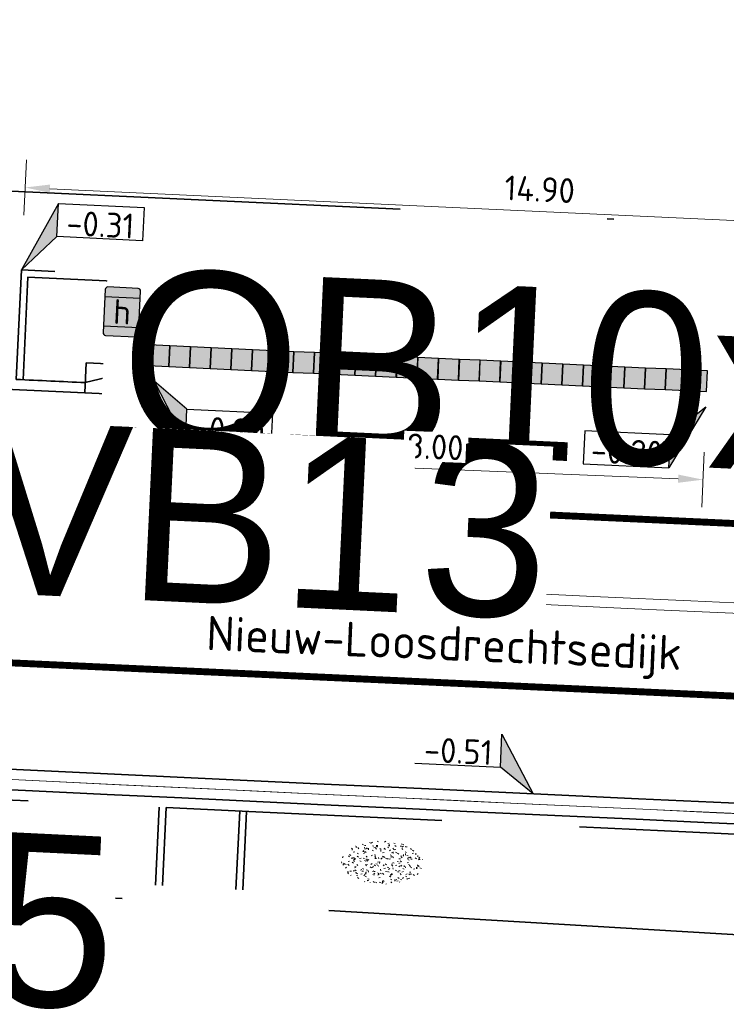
# Model space of a CAD drawing. Header units: metres. Extents: x 0 to 269924, y 0 to 933292.
# Tile 119 of 247: x 133843 to 133853, y 466516 to 466530. Entities that reach past the tile are written whole.
import ezdxf
from ezdxf import colors
from ezdxf.entities.mleader import LeaderData, LeaderLine
from ezdxf.enums import TextEntityAlignment as Align
from ezdxf.math import Vec2, Vec3

# ---------------------------------------------------------------- set-up
doc = ezdxf.new("R2018")
doc.units = ezdxf.units.M
for name, pattern in [('VH-BUSHALTEBAND', [4, 2, -2]), ('VH-OPSLUITBAND_100X200', [16, 8, -2, 4, -2]), ('VH-OPSLUITBAND_150X250', [24, 16, -2, 4, -2]), ('VH-TROTTOIRBAND_130-150', [15, 5, -2, 2, -2, 2, -2]), ('VW-1-1_STREEP', [2, 1, -1]), ('XX-PROJECTGRENS', [18, 12, -3, 0, -3])]:
    doc.linetypes.add(name, pattern=pattern)
doc.layers.add('N-WE-GR-GRAS-S', color=7, linetype='Continuous', lineweight=18, true_color=0x00a500)
for name, color, linetype, lineweight in [('N-WE-KG-GRENS_PROJECT-G', 7, 'XX-PROJECTGRENS', 35), ('N-WE-KL-ET_LS_OV_LICHTMAST-S', 190, 'Continuous', 25), ('N-WE-OG-BEBOUWING_STRAATNAAM-T25', 7, 'Continuous', 25), ('N-WE-VH-GOOT_STRAATBAKSTEEN-G', 170, 'Continuous', 35), ('N-WE-VH-KANTOPSLUITING-T18', 10, 'Continuous', 18), ('N-WE-VH-KANTOPSLUITING_BUSHALTEBAND-G', 30, 'VH-BUSHALTEBAND', 35), ('N-WE-VH-KANTOPSLUITING_OPSLUITBAND_100X200-G', 150, 'VH-OPSLUITBAND_100X200', 35), ('N-WE-VH-KANTOPSLUITING_OPSLUITBAND_150X250-G', 150, 'VH-OPSLUITBAND_150X250', 35), ('N-WE-VH-KANTOPSLUITING_TROTTOIRBAND_130 150-G', 210, 'VH-TROTTOIRBAND_130-150', 35), ('N-WE-VH-KANTOPSLUITING_VERLOOPBAND-T18', 10, 'Continuous', 18), ('N-WE-VH-KANTOPSLUITING_VOORKANTBAND-G', 50, 'Continuous', 35), ('N-WE-VH-M', 7, 'Continuous', 18), ('N-WE-VH-VERHARDING-T18', 10, 'Continuous', 18), ('N-WE-VW-HALTEPAAL-S', 7, 'Continuous', 25), ('N-WE-VW-MARKERING_LANGS_STREEP_11_010-G', 7, 'VW-1-1_STREEP', 13), ('X-XX-AL-HOOGTELABEL-S', 7, 'Continuous', 25), ('X-XX-AL-TEKENBLAD-S', 7, 'Continuous', 25)]:
    doc.layers.add(name, color=color, linetype=linetype, lineweight=lineweight)
doc.layers.add('X-XX-AL-HULPLIJN-G', color=30, linetype='Continuous', lineweight=18, plot=False)
doc.styles.add('NLCS-ISO', font='NLCS-ISO.ttf')
doc.styles.add('NLCS-ISO-M200-T18', font='NLCS-ISO.ttf', dxfattribs={"height": 0.36})
doc.styles.add('NLCS-ISO-M200-T25', font='NLCS-ISO.ttf', dxfattribs={"height": 0.5})
doc.styles.get("Standard").update_dxf_attribs({"font": 'romand.shx'})
doc.dimstyles.new('NLCS-M200-T18-PIJL_L2_H2', dxfattribs={"dimscale": 0.2, "dimtxt": 2.5, "dimasz": 1.8, "dimexe": 2, "dimexo": 2, "dimgap": 0.7, "dimtad": 1, "dimzin": 0, "dimdsep": 46, "dimtxsty": 'NLCS-ISO-M200-T18', "dimcen": 0, "dimdle": 2, "dimclrd": 256, "dimclre": 256, "dimclrt": 10, "dimazin": 0, "dimtfac": 1, "dimtdec": 3, "dimtofl": 0, "dimtmove": 0, "dimatfit": 3, "dimfxl": 2, "dimfxlon": 1, "dimtfillclr": 256, "dimtolj": 1, "dimtzin": 0, "dimlwd": -1, "dimlwe": -1, "dimarcsym": 0})

# ---------------------------------------------------------------- blocks, each defined once
blk = doc.blocks.new('*D181')
at = {"layer": 'Defpoints', "color": 0, "transparency": 16777216}
for p in [(133857.903, 466526.941), (133842.89, 466524.849), (133857.774, 466524.158)]:
    blk.add_point(p, dxfattribs=at)
at = {"layer": 'N-WE-VH-M', "transparency": 16777216}
for p, q in [((133843.001, 466527.232), (133843.038, 466528.031)), ((133843.379, 466527.615), (133857.544, 466526.957)), ((133857.885, 466526.541), (133857.922, 466527.34))]:
    blk.add_line(p, q, dxfattribs=at)
for points in [[(133843.382, 466527.675), (133843.376, 466527.555), (133843.019, 466527.632)], [(133857.547, 466527.017), (133857.541, 466526.897), (133857.903, 466526.941)]]:
    blk.add_solid(points, dxfattribs=at)
at = {"layer": 'N-WE-VH-M', "color": 10, "transparency": 16777216, "insert": (133850.476, 466527.606), "char_height": 0.36, "attachment_point": 5, "rotation": 357.3413, "style": 'NLCS-ISO-M200-T18', "bg_fill": 3, "box_fill_scale": 1.1, "bg_fill_color": 256, "bg_fill_true_color": 13158600, "bg_fill_transparency": 0}
blk.add_mtext('\\A1;14.90', dxfattribs=at)
blk = doc.blocks.new('*D182')
at = {"layer": 'Defpoints', "color": 0, "transparency": 16777216}
for p in [(133844.899, 466524.995), (133852.893, 466524.675), (133852.842, 466523.395)]:
    blk.add_point(p, dxfattribs=at)
at = {"layer": 'N-WE-VH-M', "transparency": 16777216}
for p, q in [((133844.864, 466524.115), (133844.832, 466523.316)), ((133852.858, 466523.795), (133852.826, 466522.995)), ((133845.208, 466523.701), (133852.482, 466523.409))]:
    blk.add_line(p, q, dxfattribs=at)
for points in [[(133845.21, 466523.761), (133845.205, 466523.641), (133844.848, 466523.715)], [(133852.484, 466523.469), (133852.48, 466523.35), (133852.842, 466523.395)]]:
    blk.add_solid(points, dxfattribs=at)
at = {"layer": 'N-WE-VH-M', "color": 10, "transparency": 16777216, "insert": (133848.956, 466523.871), "char_height": 0.36, "attachment_point": 5, "rotation": 357.705, "style": 'NLCS-ISO-M200-T18', "bg_fill": 3, "box_fill_scale": 1.1, "bg_fill_color": 256, "bg_fill_true_color": 13158600, "bg_fill_transparency": 0}
blk.add_mtext('\\A1;8.00', dxfattribs=at)
blk = doc.blocks.new('SVH-VERKEERSTEGEL_300X300_ZWART')
h = blk.add_hatch(color=250)
h.dxf.hatch_style = 1
h.paths.add_polyline_path([(-0.15, -0.3), (0.15, -0.3), (0.15, 0), (-0.15, 0)])
blk.add_3dface([(-0.15, -0.3), (0.15, -0.3), (0.15, 0), (-0.15, 0)])
blk = doc.blocks.new('SVH-VERKEERSTEGEL_300X300_WIT')
at = {"true_color": 0xffffff}
h = blk.add_hatch(color=7, dxfattribs=at)
h.dxf.hatch_style = 1
h.paths.add_polyline_path([(-0.15, -0.3), (0.15, -0.3), (0.15, 0), (-0.15, 0)])
blk.add_3dface([(-0.15, -0.3), (0.15, -0.3), (0.15, 0), (-0.15, 0)])
blk = doc.blocks.new('*U110')
at = {"lineweight": 30, "flags": 106}
blk.add_attdef('OB', text='', height=0.36, dxfattribs=at).set_placement((0, 0.1), align=Align.BOTTOM_CENTER)
blk = doc.blocks.new('*U205')
at = {"lineweight": 30, "flags": 106}
blk.add_attdef('OB', text='', height=0.36, dxfattribs=at).set_placement((0, 0.1), align=Align.BOTTOM_CENTER)
blk = doc.blocks.new('*U213')
for p, q in [((3.411, 4.34), (0, 0)), ((2.925, 1.989), (3.411, 4.34)), ((0, 0), (2.925, 1.989)), ((8.999, 0.732), (2.925, 1.989))]:
    blk.add_line(p, q)
blk.add_lwpolyline([(3.411, 4.34), (9.486, 3.083), (8.999, 0.732)])
blk.add_solid([(3.411, 4.34), (0, 0), (2.925, 1.989)])
at = {"style": 'NLCS-ISO'}
blk.add_attdef('...', text='', height=1.8, rotation=348.30537, dxfattribs=at).set_placement((5.877, 0.95), align=Align.BOTTOM_CENTER)
blk = doc.blocks.new('*U226')
for p, q in [((0, 0), (-3.334, -3.969)), ((-2.848, -1.618), (0, 0)), ((-3.334, -3.969), (-2.848, -1.618)), ((-9.409, -2.711), (-3.334, -3.969))]:
    blk.add_line(p, q)
blk.add_lwpolyline([(-2.848, -1.618), (-8.922, -0.36), (-9.409, -2.711)])
blk.add_solid([(-2.848, -1.618), (0, 0), (-3.334, -3.969)])
at = {"style": 'NLCS-ISO'}
blk.add_attdef('...', text='', height=1.8, rotation=348.30537, dxfattribs=at).set_placement((-6.457, -3.751), align=Align.BOTTOM_CENTER)
blk = doc.blocks.new('*U227')
for p, q in [((2.021, -2.377), (0, 0)), ((0, 0), (1.534, -4.728)), ((1.534, -4.728), (2.021, -2.377)), ((7.609, -5.986), (1.534, -4.728))]:
    blk.add_line(p, q)
blk.add_lwpolyline([(2.021, -2.377), (8.096, -3.635), (7.609, -5.986)])
blk.add_solid([(2.021, -2.377), (0, 0), (1.534, -4.728)])
at = {"style": 'NLCS-ISO'}
blk.add_attdef('...', text='', height=1.8, rotation=348.30537, dxfattribs=at).set_placement((4.487, -5.768), align=Align.BOTTOM_CENTER)
blk = doc.blocks.new('*U517')
for p, q in [((-2.044, 2.27), (-1.558, 4.621)), ((-1.558, 4.621), (0, 0)), ((-8.119, 3.525), (-2.044, 2.27)), ((0, 0), (-2.044, 2.27))]:
    blk.add_line(p, q)
blk.add_solid([(-1.558, 4.621), (0, 0), (-2.044, 2.27)])
at = {"style": 'NLCS-ISO'}
blk.add_attdef('...', text='', height=1.8, rotation=348.3268, dxfattribs=at).set_placement((-5.166, 2.487), align=Align.BOTTOM_CENTER)
blk = doc.blocks.new('*U518')
at = {"layer": 'X-XX-AL-HOOGTELABEL-S', "xscale": 0.2, "yscale": 0.2, "zscale": 0.2, "rotation": 11.58332590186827}
blk.add_blockref('*U517', (0, 0.15), dxfattribs=at).add_auto_attribs({'...': '-0.51'})
blk = doc.blocks.new('*U519')
at = {"layer": 'N-WE-KL-ET_LS_OV_LICHTMAST-S', "color": 0, "linetype": 'ByBlock', "lineweight": -2, "transparency": 16777216, "rotation": 357.3288112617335}
blk.add_blockref('*U518', (133850.373, 466518.69), dxfattribs=at)
blk = doc.blocks.new('SVW-HALTEPAAL-SO')
at = {"true_color": 0xffff00}
h = blk.add_hatch(color=2, dxfattribs=at)
h.dxf.hatch_style = 1
edge = h.paths.add_edge_path()
edge.add_arc((1.09, 1.561), 0.196, 0, 90)
edge.add_line((1.09, 1.757), (-1.09, 1.757))
edge.add_arc((-1.09, 1.561), 0.196, 90, 180)
edge.add_line((-1.286, 1.561), (-1.286, -1.561))
edge.add_arc((-1.09, -1.561), 0.196, 180, 270)
edge.add_line((-1.09, -1.757), (1.09, -1.757))
edge.add_arc((1.09, -1.561), 0.196, 270, 360)
edge.add_line((1.286, -1.561), (1.286, 1.561))
for p, q in [((-1.286, 1.063), (1.286, 1.063)), ((-1.286, -1.063), (1.286, -1.063))]:
    blk.add_line(p, q)
blk.add_lwpolyline([(-1.09, -1.757), (1.09, -1.757, 0.414214), (1.286, -1.561), (1.286, 1.561, 0.414214), (1.09, 1.757), (-1.09, 1.757, 0.414214), (-1.286, 1.561), (-1.286, -1.561, 0.414214)], format="xyb", close=True)
at = {"lineweight": 18, "style": 'NLCS-ISO'}
blk.add_text('h', height=1.8, dxfattribs=at).set_placement((0.019, 0.006), align=Align.MIDDLE_CENTER)
blk = doc.blocks.new('*U639')
at = {"lineweight": 30, "flags": 106}
blk.add_attdef('OB', text='', height=0.36, dxfattribs=at).set_placement((0, 0.1), align=Align.BOTTOM_CENTER)
blk = doc.blocks.new('SGR-GRAS_01-SO')
at = {"ltscale": 0.1}
for p, q in [((-0.576, 0.919), (-0.64, 0.957)), ((-0.562, 0.919), (-0.509, 0.972)), ((-0.212, 0.998), (-0.269, 1.031)), ((0.073, 0.993), (0.138, 1.031)), ((-1.448, 0.644), (-1.521, 0.664)), ((-1.469, 0.576), (-1.482, 0.65)), ((-1.427, 0.476), (-1.354, 0.496)), ((-1.302, 0.761), (-1.324, 0.774)), ((-1.284, 0.684), (-1.278, 0.759)), ((-1.154, 0.647), (-1.207, 0.7)), ((-0.939, 0.84), (-1.004, 0.878)), ((-0.968, 0.512), (-0.915, 0.565)), ((-0.893, 0.496), (-0.965, 0.515)), ((-0.892, 0.812), (-0.817, 0.812)), ((-0.873, 0.655), (-0.886, 0.729)), ((-0.871, 0.625), (-0.799, 0.644)), ((-0.804, 0.474), (-0.869, 0.511)), ((-0.73, 0.647), (-0.783, 0.7)), ((-0.689, 0.607), (-0.682, 0.682)), ((-0.441, 0.553), (-0.506, 0.59)), ((-0.427, 0.785), (-0.499, 0.804)), ((-0.425, 0.706), (-0.36, 0.743)), ((-0.305, 0.647), (-0.358, 0.7)), ((-0.317, 0.812), (-0.242, 0.812)), ((-0.316, 0.774), (-0.244, 0.793)), ((-0.278, 0.735), (-0.291, 0.809)), ((-0.078, 0.632), (-0.143, 0.669)), ((-0.093, 0.53), (-0.087, 0.604)), ((-0.002, 0.47), (0.071, 0.489)), ((0.128, 0.636), (0.056, 0.656)), ((0.119, 0.647), (0.066, 0.7)), ((0.286, 0.711), (0.221, 0.748)), ((0.239, 0.923), (0.312, 0.942)), ((0.258, 0.812), (0.333, 0.812)), ((0.317, 0.814), (0.304, 0.888)), ((0.322, 0.565), (0.375, 0.618)), ((0.429, 0.477), (0.494, 0.514)), ((0.543, 0.647), (0.49, 0.7)), ((0.502, 0.452), (0.509, 0.527)), ((0.594, 0.925), (0.522, 0.945)), ((0.554, 0.619), (0.626, 0.638)), ((0.649, 0.79), (0.584, 0.827)), ((0.684, 0.487), (0.611, 0.507)), ((0.833, 0.812), (0.908, 0.812)), ((0.912, 0.894), (0.907, 0.925)), ((0.967, 0.647), (0.914, 0.7)), ((0.927, 0.764), (0.992, 0.802)), ((1.012, 0.869), (0.947, 0.906)), ((1.15, 0.777), (1.077, 0.796)), ((1.147, 0.502), (1.082, 0.54)), ((1.109, 0.767), (1.182, 0.787)), ((1.392, 0.647), (1.339, 0.7)), ((1.424, 0.463), (1.496, 0.483)), ((1.51, 0.581), (1.445, 0.619)), ((1.607, 0.407), (1.594, 0.481)), ((-1.964, -0.07), (-1.977, 0.004)), ((-1.93, 0.188), (-1.925, 0.244)), ((-1.893, 0.237), (-1.921, 0.253)), ((-1.668, 0.023), (-1.595, 0.043)), ((-1.596, 0.241), (-1.649, 0.294)), ((-1.53, 0.316), (-1.595, 0.353)), ((-1.517, 0.187), (-1.442, 0.187)), ((-1.358, 0.206), (-1.431, 0.226)), ((-1.421, 0.131), (-1.356, 0.168)), ((-1.369, 0.009), (-1.382, 0.083)), ((-1.375, 0.106), (-1.322, 0.159)), ((-1.334, 0.111), (-1.328, 0.186)), ((-1.167, 0.395), (-1.232, 0.432)), ((-1.172, 0.241), (-1.225, 0.294)), ((-1.112, 0.172), (-1.04, 0.192)), ((-1.032, 0.028), (-1.097, 0.066)), ((-0.942, 0.187), (-0.867, 0.187)), ((-0.923, 0.418), (-0.858, 0.456)), ((-0.803, 0.057), (-0.875, 0.077)), ((-0.747, 0.241), (-0.8, 0.294)), ((-0.773, 0.089), (-0.786, 0.163)), ((-0.739, 0.034), (-0.732, 0.109)), ((-0.669, 0.107), (-0.734, 0.145)), ((-0.557, 0.321), (-0.485, 0.34)), ((-0.337, 0.347), (-0.41, 0.366)), ((-0.323, 0.241), (-0.376, 0.294)), ((-0.306, 0.186), (-0.371, 0.224)), ((-0.367, 0.187), (-0.292, 0.187)), ((-0.243, 0.017), (-0.17, 0.036)), ((-0.178, 0.169), (-0.191, 0.242)), ((-0.143, -0.043), (-0.137, 0.032)), ((-0.085, 0.159), (-0.032, 0.212)), ((-0.069, 0.189), (-0.004, 0.227)), ((0.057, 0.265), (-0.008, 0.303)), ((0.101, 0.241), (0.048, 0.294)), ((0.218, 0.198), (0.146, 0.217)), ((0.208, 0.187), (0.283, 0.187)), ((0.313, 0.166), (0.385, 0.185)), ((0.42, 0.344), (0.355, 0.382)), ((0.417, 0.248), (0.404, 0.322)), ((0.526, 0.241), (0.472, 0.294)), ((0.555, -0.022), (0.49, 0.015)), ((0.774, 0.049), (0.701, 0.069)), ((0.784, 0.423), (0.719, 0.461)), ((0.783, 0.187), (0.858, 0.187)), ((0.918, 0.057), (0.853, 0.094)), ((0.868, 0.315), (0.941, 0.334)), ((0.95, 0.241), (0.897, 0.294)), ((1.012, 0.328), (0.999, 0.402)), ((1.098, 0.375), (1.104, 0.45)), ((1.239, 0.338), (1.167, 0.358)), ((1.183, 0.011), (1.255, 0.03)), ((1.206, 0.212), (1.259, 0.265)), ((1.282, 0.136), (1.217, 0.173)), ((1.283, 0.248), (1.348, 0.286)), ((1.374, 0.241), (1.321, 0.294)), ((1.358, 0.187), (1.433, 0.187)), ((1.645, 0.215), (1.58, 0.252)), ((1.693, 0.298), (1.7, 0.373)), ((1.795, 0.19), (1.722, 0.209)), ((1.738, 0.159), (1.81, 0.179)), ((1.798, 0.241), (1.745, 0.294)), ((1.933, 0.187), (1.948, 0.187)), ((-1.918, -0.157), (-1.854, -0.119)), ((-1.824, -0.083), (-1.897, -0.064)), ((-1.759, -0.13), (-1.823, -0.092)), ((-1.782, -0.301), (-1.729, -0.248)), ((-1.624, -0.496), (-1.689, -0.459)), ((-1.613, -0.166), (-1.667, -0.113)), ((-1.567, -0.438), (-1.492, -0.438)), ((-1.395, -0.051), (-1.46, -0.013)), ((-1.385, -0.462), (-1.378, -0.387)), ((-1.353, -0.281), (-1.281, -0.261)), ((-1.269, -0.232), (-1.341, -0.212)), ((-1.261, -0.417), (-1.326, -0.38)), ((-1.189, -0.166), (-1.242, -0.113)), ((-1.065, -0.386), (-1, -0.348)), ((-0.992, -0.438), (-0.917, -0.438)), ((-0.897, -0.338), (-0.962, -0.301)), ((-0.765, -0.166), (-0.818, -0.113)), ((-0.798, -0.132), (-0.726, -0.112)), ((-0.789, -0.539), (-0.782, -0.464)), ((-0.713, -0.381), (-0.786, -0.361)), ((-0.674, -0.477), (-0.687, -0.403)), ((-0.534, -0.259), (-0.599, -0.222)), ((-0.567, -0.098), (-0.502, -0.061)), ((-0.491, -0.248), (-0.438, -0.195)), ((-0.484, -0.436), (-0.411, -0.416)), ((-0.417, -0.438), (-0.342, -0.438)), ((-0.341, -0.166), (-0.394, -0.113)), ((-0.248, -0.091), (-0.32, -0.072)), ((-0.171, -0.18), (-0.236, -0.143)), ((-0.078, -0.398), (-0.091, -0.324)), ((0.084, -0.166), (0.031, -0.113)), ((0.072, -0.287), (0.144, -0.268)), ((0.192, -0.101), (0.127, -0.064)), ((0.158, -0.438), (0.233, -0.438)), ((0.308, -0.24), (0.235, -0.221)), ((0.327, -0.468), (0.262, -0.43)), ((0.287, -0.327), (0.352, -0.289)), ((0.452, -0.12), (0.459, -0.046)), ((0.508, -0.166), (0.455, -0.113)), ((0.517, -0.318), (0.504, -0.244)), ((0.69, -0.389), (0.625, -0.351)), ((0.627, -0.138), (0.7, -0.119)), ((0.733, -0.438), (0.808, -0.438)), ((0.785, -0.039), (0.85, -0.002)), ((0.863, -0.389), (0.791, -0.37)), ((0.799, -0.195), (0.852, -0.142)), ((0.932, -0.166), (0.879, -0.113)), ((0.942, -0.442), (1.014, -0.423)), ((1.053, -0.31), (0.988, -0.272)), ((1.048, -0.198), (1.054, -0.123)), ((1.112, -0.239), (1.099, -0.165)), ((1.329, -0.1), (1.256, -0.08)), ((1.356, -0.166), (1.303, -0.113)), ((1.308, -0.438), (1.383, -0.438)), ((1.416, -0.231), (1.351, -0.193)), ((1.497, -0.293), (1.569, -0.274)), ((1.639, -0.268), (1.704, -0.231)), ((1.643, -0.275), (1.65, -0.2)), ((1.707, -0.159), (1.694, -0.085)), ((1.779, -0.152), (1.715, -0.114)), ((1.781, -0.166), (1.728, -0.113)), ((1.884, -0.248), (1.812, -0.229)), ((-1.631, -0.572), (-1.684, -0.519)), ((-1.535, -0.657), (-1.498, -0.636)), ((-1.269, -0.557), (-1.282, -0.483)), ((-1.207, -0.572), (-1.26, -0.519)), ((-1.179, -0.67), (-1.252, -0.651)), ((-1.126, -0.784), (-1.191, -0.746)), ((-1.039, -0.585), (-0.967, -0.565)), ((-0.898, -0.654), (-0.845, -0.601)), ((-0.836, -0.943), (-0.853, -0.926)), ((-0.783, -0.572), (-0.836, -0.519)), ((-0.763, -0.705), (-0.828, -0.667)), ((-0.725, -0.889), (-0.652, -0.869)), ((-0.709, -0.902), (-0.644, -0.864)), ((-0.624, -0.819), (-0.696, -0.799)), ((-0.399, -0.626), (-0.464, -0.588)), ((-0.376, -0.979), (-0.429, -0.926)), ((-0.358, -0.572), (-0.411, -0.519)), ((-0.158, -0.529), (-0.23, -0.51)), ((-0.211, -0.614), (-0.146, -0.577)), ((-0.193, -0.616), (-0.187, -0.541)), ((-0.169, -0.74), (-0.097, -0.72)), ((-0.068, -0.968), (-0.141, -0.948)), ((-0.036, -0.547), (-0.101, -0.509)), ((0.048, -0.979), (-0.005, -0.926)), ((0.021, -0.964), (0.008, -0.89)), ((0.066, -0.572), (0.013, -0.519)), ((0.099, -0.913), (0.034, -0.876)), ((0.397, -0.678), (0.325, -0.659)), ((0.386, -0.591), (0.459, -0.572)), ((0.393, -0.601), (0.446, -0.548)), ((0.462, -0.834), (0.397, -0.797)), ((0.402, -0.693), (0.409, -0.618)), ((0.472, -0.979), (0.419, -0.926)), ((0.49, -0.572), (0.437, -0.519)), ((0.617, -0.884), (0.604, -0.81)), ((0.643, -0.843), (0.708, -0.806)), ((0.701, -0.895), (0.773, -0.876)), ((0.825, -0.755), (0.76, -0.718)), ((0.856, -0.938), (0.844, -0.926)), ((0.914, -0.572), (0.861, -0.519)), ((0.953, -0.827), (0.88, -0.808)), ((0.998, -0.77), (1.004, -0.696)), ((1.188, -0.676), (1.123, -0.639)), ((1.141, -0.556), (1.206, -0.518)), ((1.212, -0.805), (1.199, -0.731)), ((1.256, -0.746), (1.328, -0.727)), ((1.339, -0.572), (1.286, -0.519)), ((1.419, -0.538), (1.346, -0.518)), ((1.551, -0.597), (1.486, -0.56)), ((1.684, -0.547), (1.736, -0.495)), ((1.713, -0.522), (1.71, -0.519)), ((-0.582, -0.994), (-0.587, -0.97)), ((-0.265, -0.992), (-0.33, -0.955)), ((-0.014, -1.008), (0.039, -0.955)), ((0.172, -1.037), (0.218, -1.024))]:
    blk.add_line(p, q, dxfattribs=at)
at = {"ltscale": 0.1, "style": 'NLCS-ISO'}
blk.add_attdef('TYPE', text='', height=0.5, dxfattribs=at).set_placement((3.471, -0.016), align=Align.MIDDLE_CENTER)

msp = doc.modelspace()

# ---------------------------------------------------------------- linework, layer by layer
at = {"layer": 'N-WE-VH-GOOT_STRAATBAKSTEEN-G'}
msp.add_lwpolyline([(133341.192, 466538.034), (133548.299, 466533.099), (133604.484, 466532.752, -0.012398), (133694.641, 466528.294), (133747.111, 466524.328, 0.006097), (133941.572, 466515.108, 0.02139), (134085.33, 466514.138, 0.018724), (134137.889, 466519.445, 0.007401), (134227.449, 466531.463), (134342.22, 466547.549), (134354.896, 466549.127)], format="xyb", dxfattribs=at)
at = {"layer": 'N-WE-VH-KANTOPSLUITING_BUSHALTEBAND-G'}
msp.add_lwpolyline([(133853.892, 466524.626), (133843.903, 466525.091)], dxfattribs=at)
at = {"layer": 'N-WE-VH-KANTOPSLUITING_OPSLUITBAND_100X200-G', "flags": 128}
for points in [[(133857.774, 466524.159), (133857.848, 466525.743), (133842.964, 466526.437), (133842.89, 466524.849)], [(133844.908, 466517.513), (133844.962, 466518.644)], [(133846.172, 466517.448), (133846.228, 466518.584)]]:
    msp.add_lwpolyline(points, dxfattribs=at)
at = {"layer": 'N-WE-VH-KANTOPSLUITING_OPSLUITBAND_150X250-G', "flags": 128}
msp.add_lwpolyline([(133803.113, 466520.735, 0.00434), (133941.553, 466514.658, 0.021391), (134085.352, 466513.689, 0.018725), (134137.947, 466518.998, 0.0074), (134227.513, 466531.018), (134342.279, 466547.103), (134357.862, 466549.043), (134370.399, 466550.491), (134396.702, 466553.651), (134410.894, 466555.167), (134423.677, 466556.499), (134434.291, 466557.562), (134443.264, 466558.511), (134460.798, 466560.369), (134480.489, 466562.873), (134486.856, 466563.749), (134497.101, 466565.414), (134501.62, 466566.211)], format="xyb", dxfattribs=at)
at = {"layer": 'N-WE-VH-KANTOPSLUITING_TROTTOIRBAND_130 150-G', "flags": 128}
msp.add_lwpolyline([(133842.89, 466524.849, 0.000031), (133843.889, 466524.802)], format="xyb", dxfattribs=at)
at = {"layer": 'N-WE-VH-KANTOPSLUITING_VOORKANTBAND-G'}
for p, q in [((133843.903, 466525.091), (133843.882, 466524.652)), ((133843.889, 466524.802), (133844.902, 466525.045)), ((133844.902, 466525.045), (133844.881, 466524.605)), ((133852.893, 466524.672), (133852.872, 466524.233)), ((133852.893, 466524.665), (133853.878, 466524.336))]:
    msp.add_line(p, q, dxfattribs=at)
at = {"layer": 'N-WE-VH-KANTOPSLUITING_VOORKANTBAND-G', "flags": 128}
msp.add_lwpolyline([(133803.121, 466520.885, 0.00434), (133941.56, 466514.808, 0.02139), (134085.345, 466513.838, 0.018725), (134137.927, 466519.147, 0.0074), (134227.492, 466531.166), (134342.26, 466547.251), (134357.844, 466549.192), (134370.381, 466550.64), (134396.685, 466553.8), (134410.879, 466555.316), (134423.662, 466556.648), (134434.337, 466557.718), (134443.187, 466558.654), (134460.781, 466560.518), (134480.47, 466563.022), (134486.834, 466563.897), (134497.076, 466565.562), (134611.302, 466585.708), (134638.644, 466590.605), (134674.736, 466596.922), (134713.523, 466603.885), (134725.136, 466605.892), (134795.068, 466617.445), (134824.131, 466622.682)], format="xyb", dxfattribs=at)
at = {"layer": 'N-WE-VH-KANTOPSLUITING_VOORKANTBAND-G'}
msp.add_lwpolyline([(133857.674, 466524.163), (133857.743, 466525.647), (133843.06, 466526.332), (133842.99, 466524.844)], dxfattribs=at)
at = {"layer": 'N-WE-VH-KANTOPSLUITING_VOORKANTBAND-G', "flags": 128}
for points in [[(133841.884, 466524.744), (133843.882, 466524.652), (133857.867, 466524), (133862.862, 466523.773)], [(133845.008, 466517.508), (133845.062, 466518.639)], [(133846.072, 466517.453), (133846.129, 466518.589)]]:
    msp.add_lwpolyline(points, dxfattribs=at)
at = {"layer": 'N-WE-VW-MARKERING_LANGS_STREEP_11_010-G', "ltscale": 5, "const_width": 0.1, "flags": 128}
for points in [[(133770.22, 466526.99, 0.00538), (133941.742, 466519.104, 0.021386), (134085.132, 466518.133, 0.018719), (134137.377, 466523.412, 0.002456), (134167.103, 466527.102, 0.002456)], [(134167.43, 466524.623, -0.002455), (134137.697, 466520.933, -0.018722), (134085.256, 466515.636, -0.021389), (133941.636, 466516.606, -0.00538), (133770.074, 466524.494, -0.00538)]]:
    msp.add_lwpolyline(points, format="xyb", dxfattribs=at)
at = {"layer": 'X-XX-AL-HULPLIJN-G'}
for points in [[(133341.257, 466540.784), (133548.34, 466535.849), (133604.526, 466535.502, -0.012402), (133694.847, 466531.036), (133747.296, 466527.072, 0.006097), (133941.689, 466517.855, 0.021388), (134085.194, 466516.885, 0.006155), (134102.446, 466518.191, 0.006155)], [(134167.251, 466526.012, -0.002456), (134137.518, 466522.321, -0.01872), (134085.186, 466517.035, -0.021387), (133941.695, 466518.005, -0.005255), (133774.149, 466525.666, -0.005255)], [(133818.411, 466520.245, 0.003861), (133941.566, 466514.958, 0.02139), (134085.337, 466513.988, 0.006169), (134102.701, 466515.302)]]:
    msp.add_lwpolyline(points, format="xyb", dxfattribs=at)
at = {"layer": 'X-XX-AL-HULPLIJN-G', "flags": 128}
msp.add_lwpolyline([(133770.307, 466528.488, 0.002309), (133843.882, 466524.652), (133857.867, 466524), (133862.862, 466523.773, 0.002476), (133941.805, 466520.603, 0.0128), (134027.55, 466518.549, 0.0128)], format="xyb", dxfattribs=at)

# ---------------------------------------------------------------- block references
at = {"layer": 'N-WE-GR-GRAS-S', "xscale": 0.2999999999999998, "yscale": 0.2999999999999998, "zscale": 0.2999999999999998, "rotation": 359}
msp.add_blockref('SGR-GRAS_01-SO', (133848.198, 466517.843), dxfattribs=at)
at = {"layer": 'N-WE-KL-ET_LS_OV_LICHTMAST-S'}
msp.add_blockref('*U519', (0, 0), dxfattribs=at)
at = {"layer": 'N-WE-VH-KANTOPSLUITING-T18'}
ref = msp.add_blockref('*U110', (133844.463, 466526.367), dxfattribs=dict(at, rotation=357.3305234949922))
lines = msp.add_mtext('OB10x30', dxfattribs={"layer": '0', "insert": (133844.467, 466526.467), "char_height": 2.5, "attachment_point": 1, "rotation": 357.3305, "bg_fill": 3, "box_fill_scale": 1.1, "bg_fill_color": 256, "bg_fill_transparency": 0})
ref.add_attrib('OB', '', (133844.467, 466526.467), dxfattribs={"flags": 40}).embed_mtext(lines)
ref = msp.add_blockref('*U110', (133835.851, 466518.52), dxfattribs=dict(at, rotation=357.2247638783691))
lines = msp.add_mtext('OB15', dxfattribs={"layer": '0', "insert": (133835.856, 466518.62), "char_height": 2.5, "attachment_point": 1, "rotation": 357.2248, "bg_fill": 3, "box_fill_scale": 1.1, "bg_fill_color": 256, "bg_fill_transparency": 0})
ref.add_attrib('OB', '', (133835.856, 466518.62), dxfattribs={"flags": 24}).embed_mtext(lines)
at = {"layer": 'N-WE-VH-KANTOPSLUITING_VERLOOPBAND-T18'}
ref = msp.add_blockref('*U205', (133844.356, 466524.069), dxfattribs=dict(at, rotation=357.3305234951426))
lines = msp.add_mtext('VB3', dxfattribs={"layer": '0', "insert": (133844.36, 466524.169), "char_height": 2.5, "attachment_point": 1, "rotation": 357.3305, "bg_fill": 3, "box_fill_scale": 1, "bg_fill_color": 256, "bg_fill_transparency": 0})
ref.add_attrib('OB', '', (133844.36, 466524.169), dxfattribs={"flags": 60}).embed_mtext(lines)
at = {"layer": 'X-XX-AL-HOOGTELABEL-S', "xscale": 0.2, "yscale": 0.2, "zscale": 0.2, "rotation": 8.912449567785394}
for name, p, values in [('*U213', (133842.964, 466526.437), {'...': '-0.31'}), ('*U227', (133844.891, 466524.825), {'...': '-0.20'}), ('*U226', (133852.883, 466524.452), {'...': '-0.20'})]:
    msp.add_blockref(name, p, dxfattribs=at).add_auto_attribs(values)
at = {"layer": 'X-XX-AL-TEKENBLAD-S', "rotation": 357.3305234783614}
for name, p in [('SVH-VERKEERSTEGEL_300X300_ZWART', (133844.965, 466525.342)), ('SVH-VERKEERSTEGEL_300X300_WIT', (133845.265, 466525.328)), ('SVH-VERKEERSTEGEL_300X300_ZWART', (133845.565, 466525.314)), ('SVH-VERKEERSTEGEL_300X300_WIT', (133845.865, 466525.3)), ('SVH-VERKEERSTEGEL_300X300_ZWART', (133846.164, 466525.286)), ('SVH-VERKEERSTEGEL_300X300_WIT', (133846.464, 466525.272)), ('SVH-VERKEERSTEGEL_300X300_ZWART', (133846.764, 466525.258)), ('SVH-VERKEERSTEGEL_300X300_WIT', (133847.063, 466525.244)), ('SVH-VERKEERSTEGEL_300X300_ZWART', (133847.363, 466525.23)), ('SVH-VERKEERSTEGEL_300X300_WIT', (133847.663, 466525.216)), ('SVH-VERKEERSTEGEL_300X300_ZWART', (133847.962, 466525.202)), ('SVH-VERKEERSTEGEL_300X300_WIT', (133848.262, 466525.188)), ('SVH-VERKEERSTEGEL_300X300_ZWART', (133848.562, 466525.174)), ('SVH-VERKEERSTEGEL_300X300_WIT', (133848.861, 466525.16)), ('SVH-VERKEERSTEGEL_300X300_ZWART', (133849.161, 466525.147)), ('SVH-VERKEERSTEGEL_300X300_WIT', (133849.461, 466525.133)), ('SVH-VERKEERSTEGEL_300X300_ZWART', (133849.76, 466525.119)), ('SVH-VERKEERSTEGEL_300X300_WIT', (133850.06, 466525.105)), ('SVH-VERKEERSTEGEL_300X300_ZWART', (133850.36, 466525.091)), ('SVH-VERKEERSTEGEL_300X300_WIT', (133850.659, 466525.077)), ('SVH-VERKEERSTEGEL_300X300_ZWART', (133850.959, 466525.063)), ('SVH-VERKEERSTEGEL_300X300_WIT', (133851.259, 466525.049)), ('SVH-VERKEERSTEGEL_300X300_ZWART', (133851.558, 466525.035)), ('SVH-VERKEERSTEGEL_300X300_WIT', (133851.858, 466525.021)), ('SVH-VERKEERSTEGEL_300X300_ZWART', (133852.158, 466525.007)), ('SVH-VERKEERSTEGEL_300X300_WIT', (133852.457, 466524.993)), ('SVH-VERKEERSTEGEL_300X300_ZWART', (133852.757, 466524.979))]:
    msp.add_blockref(name, p, dxfattribs=at)

# ---------------------------------------------------------------- texts
at = {"layer": 'N-WE-OG-BEBOUWING_STRAATNAAM-T25', "style": 'NLCS-ISO-M200-T25'}
msp.add_text('Nieuw-Loosdrechtsedijk', height=0.5, rotation=357.6, dxfattribs=at).set_placement((133849.091, 466521.028), align=Align.MIDDLE_CENTER)

# ---------------------------------------------------------------- leaders
at = {"layer": 'N-WE-VH-VERHARDING-T18'}
ml = msp.add_multileader_mtext('Standard', dxfattribs=at)
ml.set_content('', color=256, style='NLCS-ISO-M200-T18')
ml.set_leader_properties(color=256, linetype='ByLayer', lineweight=-1)
ml.build(insert=Vec2(0, 0))
ml.multileader.update_dxf_attribs({"has_dogleg": 0, "text_left_attachment_type": 5, "text_right_attachment_type": 5, "dogleg_length": 0.36, "arrow_head_size": 0.36})
ctx = ml.context
ctx.base_point, ctx.char_height, ctx.arrow_head_size, ctx.landing_gap_size, ctx.plane_origin = Vec3(135697.392, 466805.766), 0.36, 0.36, 0.18, Vec3(135695.697, 466805.189)
ctx.left_attachment, ctx.right_attachment = 5, 5
notes = []
notes.append((ctx, [(0, (0, 0, 0), (0, 0), (1, 0), 1, [])]))
ctx.mtext.insert, ctx.mtext.rotation, ctx.mtext.flow_direction = Vec3(135697.572, 466806.126), -0.147529, 5
for ctx, leaders in notes:
    for number, flags, end, landing, length, lines in leaders:
        leader = LeaderData()
        leader.index, (leader.has_last_leader_line, leader.has_dogleg_vector, leader.attachment_direction) = number, flags
        leader.last_leader_point, leader.dogleg_vector, leader.dogleg_length = Vec3(end), Vec3(landing), length
        for number, points, colour, breaks in lines:
            line = LeaderLine()
            line.index, line.vertices, line.color, line.breaks = number, Vec3.list(points), colors.encode_raw_color(colour), breaks
            leader.lines.append(line)
        ctx.leaders.append(leader)

# ---------------------------------------------------------------- next in the draw order: dimensions: what is measured, and where the dimension line sits
at = {"layer": 'N-WE-VH-M'}
dim = msp.add_linear_dim(base=(133852.842, 466523.395), p1=(133844.899, 466524.995), p2=(133852.893, 466524.675), angle=357.705, dimstyle='NLCS-M200-T18-PIJL_L2_H2', override={"dimtfill": 1}, dxfattribs=at)
dim.commit()
dim.dimension.update_dxf_attribs({"geometry": '*D182', "text_midpoint": (133848.944, 466523.551), "dimtype": 161})

# ---------------------------------------------------------------- next in the draw order: dimensions: what is measured, and where the dimension line sits
dim = msp.add_aligned_dim(p1=(133842.89, 466524.849), p2=(133857.774, 466524.158), distance=2.785, dimstyle='NLCS-M200-T18-PIJL_L2_H2', override={"dimtfill": 1}, dxfattribs=at)
dim.commit()
dim.dimension.update_dxf_attribs({"geometry": '*D181', "text_midpoint": (133850.476, 466527.606)})

# ---------------------------------------------------------------- next in the draw order: linework, layer by layer
at = {"layer": 'N-WE-KG-GRENS_PROJECT-G', "flags": 128}
msp.add_lwpolyline([(133942.152, 466524.013), (133955.533, 466522.507), (133956.145, 466521.626), (133962.811, 466521.355), (133963.543, 466522.67), (133965.054, 466522.563), (133965.551, 466521.193), (133981.5, 466520.334), (133981.565, 466520.896), (133982.028, 466520.86), (133994.134, 466520.33), (133994.151, 466519.671), (134009.067, 466519.478), (134013.911, 466519.512), (134027.732, 466519.636), (134028.693, 466519.554), (134034.796, 466519.611), (134050.86, 466519.659), (134068.501, 466520.152), (134071.254, 466520.237), (134077.26, 466520.692), (134094.041, 466522.635), (134101.385, 466523.282), (134101.428, 466523.91), (134128.995, 466527.092), (134141.938, 466528.627), (134148.421, 466529.392), (134148.476, 466529.087), (134157.108, 466530.24), (134157.762, 466530.339), (134157.953, 466529.076), (134163.706, 466529.946), (134172.69, 466531.055), (134201.838, 466535.069), (134202.197, 466534.878), (134203.304, 466535.042), (134208.161, 466535.722), (134214.682, 466536.673), (134215.15, 466536.846), (134235.766, 466539.754), (134239.587, 466540.449), (134251.117, 466542.218), (134251.536, 466542.09), (134264.479, 466543.833), (134264.487, 466544.317), (134273.56, 466545.641), (134273.608, 466545.287), (134285.679, 466546.863), (134299.118, 466548.971), (134309.192, 466550.345), (134329.805, 466553.659), (134341.526, 466555.206), (134346.97, 466556.112), (134351.977, 466556.025), (134358.949, 466556.887), (134359.186, 466557.313), (134365.426, 466557.917), (134389.225, 466560.758), (134395.395, 466561.519), (134400.633, 466562.019), (134418.638, 466563.907), (134426.404, 466566.343), (134432.472, 466567.14), (134437.532, 466567.422), (134444.848, 466568.25), (134448.277, 466568.388), (134484.594, 466572.762), (134486.539, 466572.966), (134490.599, 466573.546), (134498.499, 466574.536), (134514.318, 466576.701), (134542.397, 466581.367), (134546.702, 466582.122), (134551.593, 466582.441), (134551.871, 466583.179), (134557.906, 466584.406), (134558.276, 466584.115), (134567.36, 466586.004), (134582.717, 466588.715), (134583.108, 466588.972), (134590.444, 466590.398), (134630.038, 466598.271), (134633.264, 466598.923), (134632.087, 466604.993), (134646.051, 466607.537), (134647.414, 466607.429), (134666.972, 466611.405), (134675.342, 466617.463), (134674.819, 466607.593), (134696.995, 466610.537), (134702.172, 466611.327), (134706.525, 466612.071), (134709.085, 466612.323), (134712.087, 466612.776), (134715, 466613.203), (134716.349, 466613.229), (134723.364, 466613.968), (134738.981, 466616.639), (134746.062, 466617.28), (134746.09, 466616.641), (134760.121, 466618.861), (134759.993, 466619.829), (134768.446, 466621.137), (134784.615, 466623.738), (134787.541, 466625.072), (134796.772, 466626.479), (134796.899, 466625.715), (134813.878, 466628.545), (134820.226, 466629.584), (134847.68, 466634.234), (134881.79, 466639.204), (134881.926, 466639.532), (134884.43, 466640.009), (134893.797, 466641.711), (134903.085, 466643.328), (134904.138, 466643.527), (134920.265, 466646.374), (134921.332, 466646.578), (134937.367, 466649.518), (134938.501, 466649.708), (134961.555, 466654.096), (134967.764, 466655.262), (134974.722, 466656.563), (134984.23, 466658.491), (134992.023, 466659.998), (134995.809, 466660.766), (135000.442, 466661.693), (135009.695, 466663.648), (135010.659, 466663.869), (135018.832, 466665.618), (135021.92, 466666.314), (135034.093, 466668.943), (135034.161, 466668.769), (135043.8, 466670.832), (135059.084, 466674.02), (135068.771, 466676.078), (135083.089, 466679.034), (135091.902, 466680.993), (135097.488, 466682.166), (135104.831, 466683.651), (135116.534, 466686.231), (135119.892, 466686.792), (135126.3, 466688.013), (135127.347, 466688.196), (135130.448, 466688.891), (135135.602, 466689.887), (135140.19, 466691.518), (135166.592, 466696.94), (135182.368, 466700.724), (135201.902, 466704.748), (135203.941, 466705.082), (135209.867, 466705.957), (135217.801, 466707.782), (135228.821, 466709.933), (135242.391, 466712.598), (135277.698, 466719.723), (135279.457, 466720.111), (135279.55, 466721.578), (135288.178, 466723.073), (135350.963, 466735.305), (135501.986, 466763.685), (135501.162, 466761.839), (135525.132, 466766.833), (135533.639, 466768.672), (135569.042, 466775.188), (135582.767, 466777.378), (135584.022, 466777.634), (135585.675, 466776.264, 0.01918), (135652.451, 466792.01), (135652.891, 466793.457), (135660.981, 466795.919), (135661.574, 466796.074), (135664.481, 466796.836), (135665.946, 466796.651), (135673.558, 466799.328), (135680.977, 466801.739), (135687.276, 466804.201), (135692.547, 466806.295), (135705.432, 466809.743), (135712.094, 466810.706), (135728.145, 466817.035), (135760.285, 466825.832), (135773.458, 466829.179), (135789.116, 466834.08), (135813.029, 466842.892), (135823.352, 466846.718), (135839.426, 466852.91), (135860.96, 466860.89), (135867.928, 466863.26), (135895.199, 466872.784), (135899.312, 466861.8), (135873.359, 466852.082), (135873.188, 466848.843), (135867.814, 466846.669), (135856.104, 466842.036), (135847.253, 466838.505), (135830.033, 466832.514), (135818.854, 466828.652), (135812.865, 466826.949), (135808.959, 466825.804), (135805.053, 466824.658), (135770.731, 466814.307), (135766.971, 466812.016), (135761.879, 466808.079), (135757.591, 466807.133), (135743.839, 466803.566), (135724.075, 466798.35), (135721.275, 466798.229), (135720.422, 466801.401), (135715.133, 466799.834), (135698.553, 466794.754), (135698.279, 466793.693), (135686.038, 466790.352), (135686.038, 466789.248), (135686.038, 466787.562), (135681.985, 466786.092), (135677.719, 466785.319), (135623.458, 466770.711), (135607.41, 466767.662), (135584.355, 466763.142), (135577.091, 466761.475), (135570.47, 466760.803), (135524.714, 466753.103), (135522.642, 466752.878), (135515.666, 466751.661), (135498.388, 466748.218), (135460.498, 466741.759), (135438.515, 466737.953), (135402.134, 466731.048), (135401.842, 466732.671), (135396.111, 466731.637), (135390.927, 466730.659), (135374.008, 466727.423), (135342.463, 466720.896), (135337.831, 466720.249), (135332.781, 466719.412), (135316.41, 466716.549), (135312.764, 466716.512), (135301.04, 466714.003), (135296.667, 466713.077), (135288.078, 466711.338), (135288.031, 466710.414), (135288.066, 466708.643), (135283.612, 466707.738), (135244.114, 466700.084), (135242.59, 466702.114), (135218.779, 466697.088), (135216.4, 466696.736), (135207.126, 466694.996), (135197.842, 466693.22), (135196.987, 466690.777), (135188.214, 466689.009), (135186.218, 466690.919), (135157.953, 466685.339), (135157.545, 466682.623), (135152.388, 466681.564), (135151.517, 466683.806), (135135.729, 466680.62), (135134.464, 466677.149), (135128.184, 466675.854), (135125.788, 466678.571), (135109.606, 466675.114), (135107.871, 466673.543), (135107.871, 466672.134), (135099.469, 466670.442), (135080.265, 466666.625), (135079.406, 466666.151), (135069.61, 466664.202), (135057.638, 466661.759), (135035.803, 466657.155), (135033.723, 466658.689), (135013.618, 466654.679), (135014.198, 466652.086), (135012.612, 466651.731), (135012.176, 466654.16), (134999.525, 466651.581), (134981.058, 466648.065), (134978.74, 466647.609), (134978.586, 466647.723), (134973.29, 466646.777), (134967.912, 466645.754), (134966.071, 466645.409), (134952.75, 466642.776), (134952.592, 466643.577), (134951.246, 466643.315), (134944.955, 466642.097), (134940.872, 466641.345), (134939.907, 466640.789), (134925.329, 466637.906), (134925.171, 466637.877), (134925.333, 466636.966), (134925.553, 466635.733), (134922.159, 466635.157), (134921.983, 466636.201), (134920.712, 466635.973), (134906.644, 466633.431), (134906.509, 466633.768), (134899.927, 466632.517), (134896.041, 466630.574), (134862.297, 466626.202), (134861.423, 466623.924), (134854.723, 466622.819), (134853.222, 466624.597), (134834.721, 466621.381), (134818.755, 466618.638), (134803.128, 466616.182), (134801.097, 466614.744), (134787.48, 466613.242), (134768.983, 466610.888), (134755.14, 466609.258), (134754.957, 466609.237), (134754.786, 466610.217), (134731.872, 466606.359), (134713.4, 466603.055), (134699.607, 466600.717), (134685.428, 466598.156), (134675.878, 466596.194), (134672.276, 466595.656), (134668.91, 466595.016), (134645.926, 466591.058), (134638.577, 466590.001), (134611.474, 466584.899), (134601.717, 466583.131), (134600.6, 466582.901), (134592.762, 466581.44), (134575.118, 466578.109), (134569.726, 466577.127), (134558.057, 466574.923), (134547.369, 466573.132), (134538.23, 466571.522), (134531.355, 466570.551), (134524.272, 466569.346), (134519.026, 466568.326), (134515.39, 466567.719), (134505.384, 466563.341), (134500.986, 466562.643), (134495.881, 466561.909), (134495.823, 466562.312), (134492.204, 466563.642), (134484.398, 466562.518), (134478.905, 466561.786), (134469.843, 466560.533), (134464.536, 466559.742), (134456.919, 466558.745), (134448.033, 466557.687), (134433.208, 466556.61), (134412.104, 466554.577), (134407.553, 466554.101), (134387.467, 466551.741), (134381.785, 466550.955), (134364.962, 466548.659), (134360.191, 466548.481), (134354.944, 466547.628), (134324.113, 466542.837), (134319.685, 466541.923), (134312.466, 466540.844), (134307.061, 466539.9), (134305.527, 466540.739), (134283.993, 466537.831), (134278.004, 466536.268), (134260.392, 466533.941), (134253.899, 466532.65), (134244.867, 466531.618), (134227.961, 466528.835), (134196.876, 466524.748), (134191.294, 466524.652), (134189.441, 466519.487), (134180.543, 466523.251), (134138.079, 466517.961), (134135.279, 466517.668), (134120.646, 466515.791), (134115.858, 466514.998), (134094.415, 466512.788), (134094.483, 466512.133), (134077.905, 466510.692), (134056.132, 466509.19), (134043.898, 466509.02), (134033.049, 466509.242), (134023.923, 466509.529), (134011.048, 466510.262), (134011.12, 466510.989), (133978.031, 466511.971), (133977.492, 466511.386), (133976.525, 466511.415), (133970.93, 466511.61), (133940.859, 466512.853), (133936.339, 466513.04), (133926.354, 466513.566), (133918.767, 466513.929), (133914.845, 466514.016), (133909.555, 466514.279), (133907.78, 466514.373), (133898.183, 466514.701), (133889.291, 466514.99), (133877.411, 466515.387), (133865.169, 466516.189), (133858.598, 466516.511), (133853.557, 466516.784), (133840.824, 466517.534), (133833.647, 466517.757), (133833.706, 466517.421), (133832.853, 466517.458), (133826.979, 466517.575), (133808.076, 466518.296), (133803.308, 466518.179), (133802.56, 466518.555), (133780.072, 466520.153), (133779.6, 466519.291), (133774.066, 466519.538), (133773.735, 466520.559), (133740.527, 466522.642), (133713.376, 466524.159), (133705.703, 466524.636), (133705.709, 466526.266), (133685.059, 466527.583), (133660.563, 466529.253), (133639.129, 466529.346), (133622.453, 466530.286), (133616.388, 466530.543), (133614.494, 466530.624), (133604.393, 466531.597), (133597.464, 466531.465), (133574.3, 466531.955), (133566.695, 466531.543), (133561.32, 466531.616), (133554.142, 466531.627), (133545.309, 466531.719), (133535.509, 466531.795), (133530.483, 466531.897), (133499.098, 466532.845), (133498.91, 466530.624), (133497.604, 466522.359), (133448.566, 466524.379), (133448.421, 466522.59), (133414.567, 466524.034), (133414.497, 466533.241), (133401.904, 466533.723), (133353.812, 466535.745), (133352.26, 466536.139), (133333.107, 466536.524), (133333.343, 466545.829), (133369.152, 466544.714), (133381.325, 466544.396), (133400.699, 466543.637), (133404.005, 466543.551), (133435.456, 466542.61), (133435.456, 466542.277), (133451.526, 466541.628), (133467.883, 466541.235), (133477.659, 466542.034), (133509.103, 466541.442), (133515.138, 466541.284), (133519.939, 466540.992), (133525.525, 466540.798), (133532.518, 466540.097), (133548.147, 466539.778), (133548.297, 466540.601), (133555.22, 466540.722), (133564.265, 466540.558), (133565.06, 466540.188), (133570.074, 466540.025), (133574.07, 466539.875), (133576.623, 466539.795), (133577.163, 466540.007), (133601.21, 466539.677), (133602.809, 466541.635), (133610.483, 466541.448), (133611.878, 466539.353), (133618.8, 466539.154), (133622.331, 466538.943), (133622.362, 466539.485), (133627.247, 466539.274), (133627.305, 466538.709), (133642.487, 466537.733), (133654.92, 466537.235), (133674.71, 466536.649), (133674.766, 466536.962), (133682.638, 466536.639), (133685.084, 466535.631), (133701.924, 466534.36), (133703.6, 466534.856), (133708.504, 466534.396), (133731.895, 466532.391), (133737.992, 466531.942), (133749.854, 466530.901), (133752.15, 466530.77), (133756.921, 466530.655), (133767.535, 466530.109), (133779.853, 466530.016), (133787.77, 466529.934), (133810.905, 466528.967), (133832.384, 466528.238), (133837.192, 466527.837), (133897.841, 466525.036)], format="xyb", close=True, dxfattribs=at)
at = {"layer": 'X-XX-AL-HULPLIJN-G'}
msp.add_lwpolyline([(133346.847, 466537.75), (133548.297, 466532.949), (133604.481, 466532.602, -0.012398), (133694.63, 466528.144), (133747.101, 466524.179, 0.000968), (133777.966, 466522.398, 0.005129), (133941.566, 466514.958, 0.02139), (134085.337, 466513.988, 0.018724), (134137.908, 466519.296, 0.002454), (134167.645, 466522.987)], format="xyb", dxfattribs=at)

# ---------------------------------------------------------------- next in the draw order: block references
at = {"layer": 'N-WE-VH-KANTOPSLUITING_VERLOOPBAND-T18'}
ref = msp.add_blockref('*U639', (133842.366, 466524.163), dxfattribs=dict(at, rotation=357.2695373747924))
lines = msp.add_mtext('VB1', dxfattribs={"layer": '0', "insert": (133842.371, 466524.263), "char_height": 2.5, "attachment_point": 1, "rotation": 357.2695, "bg_fill": 3, "box_fill_scale": 1, "bg_fill_color": 256, "bg_fill_transparency": 0})
ref.add_attrib('OB', '', (133842.371, 466524.263), dxfattribs={"flags": 2}).embed_mtext(lines)
at = {"layer": 'N-WE-VW-HALTEPAAL-S', "xscale": 0.2, "yscale": 0.2, "zscale": 0.2, "rotation": 357.24}
msp.add_blockref('SVW-HALTEPAAL-SO', (133844.42, 466525.828), dxfattribs=at)

doc.saveas('drawing.dxf')
